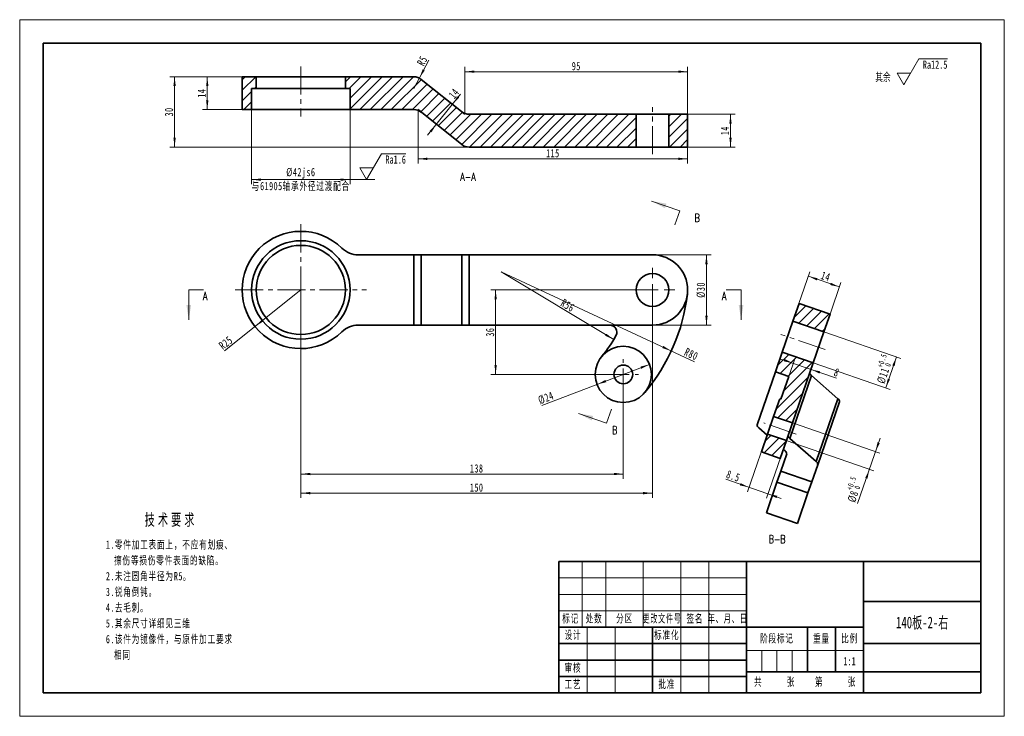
# Model space of a CAD drawing. Header units: millimetres. Extents: x -210 to 210, y -148 to 148.
import ezdxf
from ezdxf.enums import TextEntityAlignment as Align

# ---------------------------------------------------------------- set-up
doc = ezdxf.new("R2010")
doc.units = ezdxf.units.MM
doc.set_wipeout_variables(frame=1)
doc.linetypes.add('点画线', pattern=[18, 12, -2, 2, -2])
doc.layers.get('0').update_dxf_attribs({"lineweight": 35})
for name, color, linetype, lineweight in [('10', 7, 'Continuous', 18), ('中心线层', 1, '点画线', 18), ('剖面线层', 4, 'Continuous', 18), ('尺寸线层', 3, 'Continuous', 18), ('粗实线层', 7, 'Continuous', 35), ('细实线层', 7, 'Continuous', 18)]:
    doc.layers.add(name, color=color, linetype=linetype, lineweight=lineweight)
doc.styles.add('SLDTEXTSTYLE1', font='txt.shx', dxfattribs={"width": 0.7, "bigfont": 'gbcbig.shx'})
doc.styles.add('TitleStyle', font='txt', dxfattribs={"width": 0.667})
doc.styles.add('标准', font='txt', dxfattribs={"width": 0.667})
doc.dimstyles.new('GB_尺寸', dxfattribs={"dimtxt": 3.5, "dimasz": 4, "dimexe": 2, "dimexo": 0, "dimtad": 1, "dimdsep": 46, "dimtxsty": '标准', "dimblk": '_CAXARROW', "dimcen": 0, "dimdle": 6, "dimazin": 2, "dimtfac": 0.707107, "dimtdec": 3, "dimtmove": 2, "dimatfit": 3, "dimfxl": 0, "dimfrac": 2, "dimtolj": 1, "dimtzin": 0, "dimarcsym": 0})

# ---------------------------------------------------------------- blocks, each defined once
blk = doc.blocks.new('$CAXA_FRAME_13B17AC1$')
at = {"layer": '粗实线层'}
for p, q in [((-200, 138.5), (-200, -138.5)), ((200, 138.5), (-200, 138.5)), ((200, -138.5), (200, 138.5)), ((-200, -138.5), (200, -138.5))]:
    blk.add_line(p, q, dxfattribs=at)
at = {"layer": '细实线层'}
for p, q in [((210, 148.5), (-210, 148.5)), ((-210, 148.5), (-210, -148.5)), ((210, -148.5), (210, 148.5)), ((-210, -148.5), (210, -148.5))]:
    blk.add_line(p, q, dxfattribs=at)
blk = doc.blocks.new('$CAXA_TITLE_151E506F$')
at = {"layer": '粗实线层'}
for p, q in [((0, 56), (-180, 56)), ((-180, 56), (-180, 0)), ((-100, 56), (-100, 0)), ((-50, 56), (-50, 0)), ((0, 0), (0, 56)), ((0, 39), (-50, 39)), ((-50, 28), (-180, 28)), ((-140, 28), (-140, 0)), ((-74, 28), (-74, 9)), ((-62, 28), (-62, 9)), ((-100, 21), (-180, 21)), ((0, 21), (-50, 21)), ((-100, 14), (-180, 14)), ((0, 9), (-100, 9)), ((-100, 7), (-180, 7)), ((0, 0), (-180, 0))]:
    blk.add_line(p, q, dxfattribs=at)
at = {"layer": '细实线层'}
for p, q in [((-170, 56), (-170, 28)), ((-160, 56), (-160, 28)), ((-144, 56), (-144, 28)), ((-128, 56), (-128, 0)), ((-116, 56), (-116, 0)), ((-100, 49), (-180, 49)), ((-100, 42), (-180, 42)), ((-100, 35), (-180, 35)), ((-168, 28), (-168, 0)), ((-156, 28), (-156, 0)), ((-50, 18), (-100, 18)), ((-93.5, 18), (-93.5, 9)), ((-87, 18), (-87, 9)), ((-80.5, 18), (-80.5, 9))]:
    blk.add_line(p, q, dxfattribs=at)
at = {"layer": '尺寸线层', "char_height": 3.5, "attachment_point": 5, "line_spacing_factor": 1.369753, "style": '标准'}
for s, insert, width in [('\\T1.1;标记', (-175, 31.5), 18), ('\\T1.1;处数', (-165, 31.5), 18), ('\\T1.1;分区', (-152, 31.5), 30), ('\\T1.1;{\\W0.618357;更改文件号}', (-136, 31.5), 30), ('\\T1.1;签名', (-122, 31.5), 22), ('\\T1.1;{\\W0.634692;年、月、日}', (-108, 31.5), 30), ('\\T1.1;设计', (-174, 24.5), 22), ('\\T1.1;标准化', (-134, 24.5), 22), ('\\T1.1;阶段标记', (-87, 23), 50), ('\\T1.1;重量', (-68, 23), 22), ('\\T1.1;比例', (-56, 23), 22), ('\\T1.1;审核', (-174, 10.5), 22), ('\\T1.1;工艺', (-174, 3.5), 22), ('\\T1.1;批准', (-134, 3.5), 22), ('\\T1.1;共', (-95, 4.5), 8), ('\\T1.1;张', (-81, 4.5), 8), ('\\T1.1;第', (-69, 4.5), 8), ('\\T1.1;张', (-55, 4.5), 8)]:
    blk.add_mtext(s, dxfattribs=dict(at, insert=insert, width=width))
at = {"layer": '尺寸线层', "style": '标准'}
for tag, height, width, p in [('标记C', 3.54, 0.667, (-175, 52.5)), ('处数C', 3.54, 0.667, (-165, 52.5)), ('分区C', 3.54, 0.667, (-152, 52.5)), ('更改文件号C', 3.54, 0.512156, (-136, 52.5)), ('更改签名C', 3.54, 0.459969, (-122, 52.5)), ('更改日期C', 3.54, 0.62723, (-108, 52.5)), ('单位名称', 5.05, 0.667, (-25, 47.5)), ('标记B', 3.54, 0.667, (-175, 45.5)), ('处数B', 3.54, 0.667, (-165, 45.5)), ('分区B', 3.54, 0.667, (-152, 45.5)), ('更改文件号B', 3.54, 0.512156, (-136, 45.5)), ('更改签名B', 3.54, 0.459969, (-122, 45.5)), ('更改日期B', 3.54, 0.62723, (-108, 45.5)), ('材料名称', 5.05, 0.667, (-75, 42)), ('标记A', 3.54, 0.667, (-175, 38.5)), ('处数A', 3.54, 0.667, (-165, 38.5)), ('分区A', 3.54, 0.667, (-152, 38.5)), ('更改文件号A', 3.54, 0.512156, (-136, 38.5)), ('更改签名A', 3.54, 0.459969, (-122, 38.5)), ('更改日期A', 3.54, 0.62723, (-108, 38.5)), ('图纸名称', 5.05, 0.667, (-25, 30)), ('设计', 3.54, 0.667, (-162, 24.5)), ('设计日期', 3.54, 0.667, (-148, 24.5)), ('标准化', 3.54, 0.667, (-122, 24.5)), ('标准化日期', 3.54, 0.569556, (-108, 24.5)), ('图纸编号', 5.05, 0.667, (-25, 15)), ('审核', 3.54, 0.667, (-162, 10.5)), ('审核日期', 3.54, 0.667, (-148, 10.5)), ('阶段标记S', 3.54, 0.229984, (-96.75, 13.5)), ('阶段标记A', 3.54, 0.229984, (-90.25, 13.5)), ('阶段标记B', 3.54, 0.229984, (-83.75, 13.5)), ('阶段标记C', 3.54, 0.229984, (-77.25, 13.5)), ('重量', 3.54, 0.667, (-68, 13.5)), ('图纸比例', 3.54, 0.524733, (-56, 13.5)), ('工艺', 3.54, 0.667, (-162, 3.5)), ('工艺日期', 3.54, 0.667, (-148, 3.5)), ('批准', 3.54, 0.667, (-122, 3.5)), ('批准日期', 3.54, 0.667, (-108, 3.5)), ('页数', 3.54, 0.667, (-88, 4.5)), ('页码', 3.54, 0.667, (-62, 4.5)), ('投影符号', 3.54, 0.667, (-25, 4.5))]:
    blk.add_attdef(tag, text='', height=height, dxfattribs=dict(at, width=width)).set_placement(p, align=Align.MIDDLE_CENTER)
blk = doc.blocks.new('*X4')
at = {"layer": '尺寸线层', "color": 0, "linetype": 'ByBlock', "lineweight": -2, "line_spacing_factor": 1.15057}
for s, insert, char_height, width, attachment_point, style in [('\\T1.3;技术要求', (27.83, 0), 5, 114.1797, 2, 'TitleStyle'), ('\\T1.1;\\pxi-1,l1;1.零件加工表面上，不应有划痕、擦伤等损伤零件表面的缺陷。\\P2.未注圆角半径为R5。\\P3.锐角倒钝。\\P4.去毛刺。\\P5.其余尺寸详细见三维\\P6.该件为镜像件，与原件加工要求相同\\P', (0, -11.39), 3.5, 57.0899, 1, '标准')]:
    blk.add_mtext(s, dxfattribs=dict(at, insert=insert, char_height=char_height, width=width, attachment_point=attachment_point, style=style))
blk = doc.blocks.new('SW_CENTERMARKSYMBOL_0_10')
at = {"layer": '10', "color": 0}
for p, q in [((0, 5), (0, 9.5)), ((-5, 0), (-9.5, 0)), ((0, 0), (-2.5, 0)), ((0, 0), (0, 2.5)), ((0, 0), (0, -2.5)), ((0, 0), (2.5, 0)), ((5, 0), (9.5, 0)), ((0, -5), (0, -9.5))]:
    blk.add_line(p, q, dxfattribs=at)
blk = doc.blocks.new('SW_CENTERMARKSYMBOL_3')
at = {"layer": '10', "color": 0}
for p, q in [((0, 5), (0, 6.5)), ((-5, 0), (-6.5, 0)), ((0, 0), (-2.5, 0)), ((0, 0), (0, 2.5)), ((0, 0), (0, -2.5)), ((0, 0), (2.5, 0)), ((5, 0), (6.5, 0)), ((0, -5), (0, -6.5))]:
    blk.add_line(p, q, dxfattribs=at)
blk = doc.blocks.new('*X7')
at = {"layer": '尺寸线层', "linetype": 'Continuous'}
for points in [[(93.21, 108.17), (93.71, 104.17), (92.71, 104.17)], [(93.21, 94.17), (93.71, 98.17), (92.71, 98.17)]]:
    blk.add_hatch(color=0, dxfattribs=at).paths.add_polyline_path(points, flags=0)
at = {"layer": '尺寸线层', "color": 0, "linetype": 'Continuous'}
for p, q in [((74.92, 108.17), (95.21, 108.17)), ((93.21, 108.17), (93.21, 94.17)), ((74.92, 94.17), (95.21, 94.17))]:
    blk.add_line(p, q, dxfattribs=at)
at = {"layer": '尺寸线层', "color": 0, "insert": (90.84, 101.17), "char_height": 3.5, "width": 7, "attachment_point": 5, "rotation": 90, "line_spacing_factor": 1.15057, "style": '标准'}
blk.add_mtext('\\T1.1;14', dxfattribs=at)
blk = doc.blocks.new('_CAXARROW')
blk.add_hatch(color=0).paths.add_polyline_path([(0, 0), (-1, 0.125), (-1, -0.125)], flags=0)
blk = doc.blocks.new('*X8')
at = {"layer": '尺寸线层', "linetype": 'Continuous'}
for points in [[(-25.41, 112.43), (-23.3, 115.87), (-22.52, 115.24)], [(-32.24, 103.9), (-35.13, 101.09), (-34.35, 100.46)]]:
    blk.add_hatch(color=0, dxfattribs=at).paths.add_polyline_path(points, flags=0)
at = {"layer": '尺寸线层', "color": 0, "linetype": 'Continuous'}
for p, q in [((-35.99, 99.21), (-21.98, 116.72)), ((-26.83, 113.57), (-23.85, 111.18)), ((-35.32, 106.36), (-30.68, 102.65))]:
    blk.add_line(p, q, dxfattribs=at)
at = {"layer": '尺寸线层', "color": 0, "insert": (-24.77, 117.03), "char_height": 3.5, "width": 7, "attachment_point": 5, "rotation": 51.3402, "line_spacing_factor": 1.15057, "style": '标准'}
blk.add_mtext('\\T1.1;14', dxfattribs=at)
blk = doc.blocks.new('*X9')
at = {"layer": '尺寸线层', "linetype": 'Continuous'}
for points in [[(-129.99, 124.17), (-129.49, 120.17), (-130.49, 120.17)], [(-129.99, 110.17), (-129.49, 114.17), (-130.49, 114.17)]]:
    blk.add_hatch(color=0, dxfattribs=at).paths.add_polyline_path(points, flags=0)
at = {"layer": '尺寸线层', "color": 0, "linetype": 'Continuous'}
for p, q in [((-115.08, 124.17), (-131.99, 124.17)), ((-129.99, 124.17), (-129.99, 110.17)), ((-115.08, 110.17), (-131.99, 110.17))]:
    blk.add_line(p, q, dxfattribs=at)
at = {"layer": '尺寸线层', "color": 0, "insert": (-132.35, 117.17), "char_height": 3.5, "width": 7, "attachment_point": 5, "rotation": 90, "line_spacing_factor": 1.15057, "style": '标准'}
blk.add_mtext('\\T1.1;14', dxfattribs=at)
blk = doc.blocks.new('*X10')
at = {"layer": '尺寸线层', "linetype": 'Continuous'}
blk.add_hatch(color=0, dxfattribs=at).paths.add_polyline_path([(-109.63, 17.68), (-106.81, 20.57), (-106.19, 19.78)], flags=0)
at = {"layer": '尺寸线层', "color": 0, "linetype": 'Continuous'}
blk.add_line((-122.58, 7.35), (-90.08, 33.27), dxfattribs=at)
at = {"layer": '尺寸线层', "color": 0, "linetype": 'Continuous', "insert": (-122.08, 10.76), "char_height": 3.5, "width": 9.4541, "attachment_point": 5, "rotation": 38.567, "line_spacing_factor": 1.15057, "style": '标准'}
blk.add_mtext('\\T1.1;R25', dxfattribs=at)
blk = doc.blocks.new('*X11')
at = {"layer": '尺寸线层', "linetype": 'Continuous'}
for points in [[(82.95, 48.27), (82.45, 44.27), (83.45, 44.27)], [(82.95, 18.27), (82.45, 22.27), (83.45, 22.27)]]:
    blk.add_hatch(color=0, dxfattribs=at).paths.add_polyline_path(points, flags=0)
at = {"layer": '尺寸线层', "color": 0, "linetype": 'Continuous'}
for p, q in [((59.92, 48.27), (84.95, 48.27)), ((82.95, 18.27), (82.95, 48.27)), ((59.92, 18.27), (84.95, 18.27))]:
    blk.add_line(p, q, dxfattribs=at)
at = {"layer": '尺寸线层', "color": 0, "insert": (80.59, 33.27), "char_height": 3.5, "width": 11.7255, "attachment_point": 5, "rotation": 90, "line_spacing_factor": 1.15057, "style": '标准'}
blk.add_mtext('\\T1.1;%%C30', dxfattribs=at)
blk = doc.blocks.new('*X12')
at = {"layer": '尺寸线层', "linetype": 'Continuous'}
for points in [[(-111.08, 80.32), (-107.08, 80.82), (-107.08, 79.82)], [(-69.08, 80.32), (-73.08, 80.82), (-73.08, 79.82)]]:
    blk.add_hatch(color=0, dxfattribs=at).paths.add_polyline_path(points, flags=0)
at = {"layer": '尺寸线层', "color": 0, "linetype": 'Continuous'}
for p, q in [((-111.08, 110.17), (-111.08, 78.32)), ((-69.08, 110.17), (-69.08, 78.32)), ((-111.08, 80.32), (-69.08, 80.32))]:
    blk.add_line(p, q, dxfattribs=at)
at = {"layer": '尺寸线层', "color": 0, "char_height": 3.5, "attachment_point": 5, "line_spacing_factor": 1.15057, "style": '标准'}
for s, insert, width in [('\\T1.1;%%C42js6', (-90.08, 83), 22.1841), ('\\T1.1;与61905轴承外径过渡配合', (-90.08, 77.38), 77.6417)]:
    blk.add_mtext(s, dxfattribs=dict(at, insert=insert, width=width))
blk = doc.blocks.new('*X13')
at = {"layer": '尺寸线层', "linetype": 'Continuous'}
for points in [[(-20.08, 126.34), (-16.08, 126.84), (-16.08, 125.84)], [(74.92, 126.34), (70.92, 126.84), (70.92, 125.84)]]:
    blk.add_hatch(color=0, dxfattribs=at).paths.add_polyline_path(points, flags=0)
at = {"layer": '尺寸线层', "color": 0, "linetype": 'Continuous'}
for p, q in [((-20.08, 108.17), (-20.08, 128.34)), ((-20.08, 126.34), (74.92, 126.34)), ((74.92, 108.17), (74.92, 128.34))]:
    blk.add_line(p, q, dxfattribs=at)
at = {"layer": '尺寸线层', "color": 0, "insert": (27.42, 128.7), "char_height": 3.5, "width": 7, "attachment_point": 5, "rotation": 360, "line_spacing_factor": 1.15057, "style": '标准'}
blk.add_mtext('\\T1.1;95', dxfattribs=at)
blk = doc.blocks.new('*X14')
at = {"layer": '尺寸线层', "linetype": 'Continuous'}
for points in [[(-40.08, 89.18), (-36.08, 88.68), (-36.08, 89.68)], [(74.92, 89.18), (70.92, 88.68), (70.92, 89.68)]]:
    blk.add_hatch(color=0, dxfattribs=at).paths.add_polyline_path(points, flags=0)
at = {"layer": '尺寸线层', "color": 0, "linetype": 'Continuous'}
for p, q in [((-40.08, 110.17), (-40.08, 87.18)), ((74.92, 94.17), (74.92, 87.18)), ((74.92, 89.18), (-40.08, 89.18))]:
    blk.add_line(p, q, dxfattribs=at)
at = {"layer": '尺寸线层', "color": 0, "insert": (17.42, 91.54), "char_height": 3.5, "width": 9.0755, "attachment_point": 5, "line_spacing_factor": 1.15057, "style": '标准'}
blk.add_mtext('\\T1.1;115', dxfattribs=at)
blk = doc.blocks.new('*X15')
at = {"layer": '尺寸线层', "linetype": 'Continuous'}
blk.add_hatch(color=0, dxfattribs=at).paths.add_polyline_path([(-39.51, 123.59), (-37.21, 126.9), (-38.09, 127.37)], flags=0)
at = {"layer": '尺寸线层', "color": 0, "linetype": 'Continuous'}
blk.add_line((-35.47, 131.29), (-41.83, 119.17), dxfattribs=at)
at = {"layer": '尺寸线层', "color": 0, "linetype": 'Continuous', "insert": (-38.28, 130.96), "char_height": 3.5, "width": 7, "attachment_point": 5, "rotation": 62.2921, "line_spacing_factor": 1.15057, "style": '标准'}
blk.add_mtext('\\T1.1;R5', dxfattribs=at)
blk = doc.blocks.new('*X16')
at = {"layer": '尺寸线层', "linetype": 'Continuous'}
for points in [[(-143.93, 124.17), (-143.43, 120.17), (-144.43, 120.17)], [(-143.93, 94.17), (-143.43, 98.17), (-144.43, 98.17)]]:
    blk.add_hatch(color=0, dxfattribs=at).paths.add_polyline_path(points, flags=0)
at = {"layer": '尺寸线层', "color": 0, "linetype": 'Continuous'}
for p, q in [((-41.83, 124.17), (-145.93, 124.17)), ((-143.93, 124.17), (-143.93, 94.17)), ((74.92, 94.17), (-145.93, 94.17))]:
    blk.add_line(p, q, dxfattribs=at)
at = {"layer": '尺寸线层', "color": 0, "insert": (-146.29, 109.17), "char_height": 3.5, "width": 7, "attachment_point": 5, "rotation": 90, "line_spacing_factor": 1.15057, "style": '标准'}
blk.add_mtext('\\T1.1;30', dxfattribs=at)
blk = doc.blocks.new('*X17')
at = {"layer": '尺寸线层', "linetype": 'Continuous'}
blk.add_hatch(color=0, dxfattribs=at).paths.add_polyline_path([(67.94, 7.27), (64.1, 8.5), (64.52, 9.41)], flags=0)
at = {"layer": '尺寸线层', "color": 0, "linetype": 'Continuous'}
blk.add_line((77.79, 2.7), (-4.62, 40.95), dxfattribs=at)
at = {"layer": '尺寸线层', "color": 0, "linetype": 'Continuous', "insert": (76.48, 5.91), "char_height": 3.5, "width": 9.6812, "attachment_point": 5, "rotation": 335.1026, "line_spacing_factor": 1.15057, "style": '标准'}
blk.add_mtext('\\T1.1;R80', dxfattribs=at)
blk = doc.blocks.new('*X18')
at = {"layer": '尺寸线层', "linetype": 'Continuous'}
blk.add_hatch(color=0, dxfattribs=at).paths.add_polyline_path([(43.4, 12.14), (39.71, 13.77), (40.22, 14.63)], flags=0)
at = {"layer": '尺寸线层', "color": 0, "linetype": 'Continuous'}
blk.add_line((43.4, 12.14), (-4.62, 40.95), dxfattribs=at)
at = {"layer": '尺寸线层', "color": 0, "linetype": 'Continuous', "insert": (23.77, 26.66), "char_height": 3.5, "width": 9.4793, "attachment_point": 5, "rotation": 329.0361, "line_spacing_factor": 1.15057, "style": '标准'}
blk.add_mtext('\\T1.1;R56', dxfattribs=at)
blk = doc.blocks.new('*X19')
at = {"layer": '尺寸线层', "linetype": 'Continuous'}
for points in [[(58.7, 1.54), (54.79, 0.58), (55.14, -0.35)], [(36.27, -7), (39.83, -5.11), (40.19, -6.05)]]:
    blk.add_hatch(color=0, dxfattribs=at).paths.add_polyline_path(points, flags=0)
at = {"layer": '尺寸线层', "color": 0, "linetype": 'Continuous'}
blk.add_line((12.7, -15.98), (58.7, 1.54), dxfattribs=at)
at = {"layer": '尺寸线层', "color": 0, "insert": (14.48, -12.78), "char_height": 3.5, "width": 11.5236, "attachment_point": 5, "rotation": 20.8457, "line_spacing_factor": 1.15057, "style": '标准'}
blk.add_mtext('\\T1.1;%%C24', dxfattribs=at)
blk = doc.blocks.new('*X20')
at = {"layer": '尺寸线层', "linetype": 'Continuous'}
for points in [[(-6.98, 33.27), (-7.48, 29.27), (-6.48, 29.27)], [(-6.98, -2.73), (-7.48, 1.27), (-6.48, 1.27)]]:
    blk.add_hatch(color=0, dxfattribs=at).paths.add_polyline_path(points, flags=0)
at = {"layer": '尺寸线层', "color": 0, "linetype": 'Continuous'}
for p, q in [((59.92, 33.27), (-8.98, 33.27)), ((-6.98, -2.73), (-6.98, 33.27)), ((47.49, -2.73), (-8.98, -2.73))]:
    blk.add_line(p, q, dxfattribs=at)
at = {"layer": '尺寸线层', "color": 0, "insert": (-9.34, 15.27), "char_height": 3.5, "width": 7, "attachment_point": 5, "rotation": 90, "line_spacing_factor": 1.15057, "style": '标准'}
blk.add_mtext('\\T1.1;36', dxfattribs=at)
blk = doc.blocks.new('*X22')
at = {"layer": '尺寸线层', "color": 0, "char_height": 3.5, "attachment_point": 1, "rotation": 70.9485, "line_spacing_factor": 1.15057, "style": '标准'}
for s, insert, width in [('\\T1.1;{\\H0.707107x;+0.5}', (142.65, -51.54), 19.6447), ('\\T1.1;{\\H0.707107x;0}', (145.91, -51.15), 19.6447), ('\\T1.1;%%C8', (143, -56.43), 38.792)]:
    blk.add_mtext(s, dxfattribs=dict(at, insert=insert, width=width))
blk = doc.blocks.new('*X21')
at = {"layer": '尺寸线层', "linetype": 'Continuous'}
for points in [[(155.07, -35.65), (156.85, -32.04), (155.9, -31.71)], [(152.46, -43.21), (151.63, -47.16), (150.68, -46.83)]]:
    blk.add_hatch(color=0, dxfattribs=at).paths.add_polyline_path(points, flags=0)
at = {"layer": '尺寸线层', "color": 0, "linetype": 'Continuous'}
for p, q in [((119.64, -23.42), (156.96, -36.31)), ((117.02, -30.98), (154.35, -43.87)), ((157.03, -29.98), (147.41, -57.84))]:
    blk.add_line(p, q, dxfattribs=at)
at = {"layer": '尺寸线层', "color": 0}
blk.add_blockref('*X22', (0, 0), dxfattribs=at)
blk = doc.blocks.new('*X24')
at = {"layer": '尺寸线层', "color": 0, "char_height": 3.5, "attachment_point": 1, "rotation": 70.9485, "line_spacing_factor": 1.15057, "style": '标准'}
for s, insert, width in [('\\T1.1;{\\H0.707107x;+0.5}', (155.72, 0.77), 19.6447), ('\\T1.1;%%C11', (155.49, -5.81), 45.8989), ('\\T1.1;{\\H0.707107x;0}', (158.98, 1.16), 19.6447)]:
    blk.add_mtext(s, dxfattribs=dict(at, insert=insert, width=width))
blk = doc.blocks.new('*X23')
at = {"layer": '尺寸线层', "linetype": 'Continuous'}
for points in [[(164.02, 4.72), (162.24, 1.11), (163.19, 0.78)], [(159.45, -8.51), (160.28, -4.57), (161.23, -4.89)]]:
    blk.add_hatch(color=0, dxfattribs=at).paths.add_polyline_path(points, flags=0)
at = {"layer": '尺寸线层', "color": 0, "linetype": 'Continuous'}
for p, q in [((133.05, 15.42), (165.91, 4.07)), ((159.45, -8.51), (164.02, 4.72)), ((128.48, 2.19), (161.34, -9.16))]:
    blk.add_line(p, q, dxfattribs=at)
at = {"layer": '尺寸线层', "color": 0}
blk.add_blockref('*X24', (0, 0), dxfattribs=at)
blk = doc.blocks.new('*X25')
at = {"layer": '尺寸线层', "linetype": 'Continuous'}
for points in [[(101.16, -50.89), (97.54, -49.11), (97.21, -50.05)], [(109.19, -53.66), (113.13, -54.49), (112.81, -55.44)]]:
    blk.add_hatch(color=0, dxfattribs=at).paths.add_polyline_path(points, flags=0)
at = {"layer": '尺寸线层', "color": 0, "linetype": 'Continuous'}
for p, q in [((110.3, -24.42), (100.5, -52.78)), ((118.33, -27.2), (108.54, -55.55)), ((91.24, -47.46), (114.86, -55.62))]:
    blk.add_line(p, q, dxfattribs=at)
at = {"layer": '尺寸线层', "color": 0, "insert": (94.37, -46.05), "char_height": 3.5, "width": 9.1765, "attachment_point": 5, "rotation": 340.9485, "line_spacing_factor": 1.15057, "style": '标准'}
blk.add_mtext('\\T1.1;8.5', dxfattribs=at)
blk = doc.blocks.new('*X26')
at = {"layer": '尺寸线层', "linetype": 'Continuous'}
for points in [[(126.42, 39.12), (130.36, 38.28), (130.04, 37.34)], [(139.65, 34.55), (136.03, 36.33), (135.71, 35.38)]]:
    blk.add_hatch(color=0, dxfattribs=at).paths.add_polyline_path(points, flags=0)
at = {"layer": '尺寸线层', "color": 0, "linetype": 'Continuous'}
for p, q in [((122.42, 27.55), (127.07, 41.01)), ((126.42, 39.12), (139.65, 34.55)), ((135.66, 22.98), (140.3, 36.44))]:
    blk.add_line(p, q, dxfattribs=at)
at = {"layer": '尺寸线层', "color": 0, "insert": (133.81, 39.07), "char_height": 3.5, "width": 7, "attachment_point": 5, "rotation": 340.9485, "line_spacing_factor": 1.15057, "style": '标准'}
blk.add_mtext('\\T1.1;14', dxfattribs=at)
blk = doc.blocks.new('*X27')
at = {"layer": '尺寸线层', "linetype": 'Continuous'}
for points in [[(119.95, 2.01), (116.01, 2.84), (116.33, 3.79)], [(127.51, -0.6), (131.13, -2.38), (131.46, -1.44)]]:
    blk.add_hatch(color=0, dxfattribs=at).paths.add_polyline_path(points, flags=0)
at = {"layer": '尺寸线层', "color": 0, "linetype": 'Continuous'}
for p, q in [((138.35, -4.35), (114.28, 3.97)), ((118.02, -3.59), (120.6, 3.9)), ((125.59, -6.18), (128.17, 1.29))]:
    blk.add_line(p, q, dxfattribs=at)
at = {"layer": '尺寸线层', "color": 0, "insert": (138.49, -1.9), "char_height": 3.5, "width": 7, "attachment_point": 5, "rotation": 340.9485, "line_spacing_factor": 1.15057, "style": '标准'}
blk.add_mtext('\\T1.1;8', dxfattribs=at)
blk = doc.blocks.new('*X28')
at = {"layer": '尺寸线层', "linetype": 'Continuous'}
for points in [[(-90.08, -53.36), (-86.08, -52.86), (-86.08, -53.86)], [(59.92, -53.36), (55.92, -52.86), (55.92, -53.86)]]:
    blk.add_hatch(color=0, dxfattribs=at).paths.add_polyline_path(points, flags=0)
at = {"layer": '尺寸线层', "color": 0, "linetype": 'Continuous'}
for p, q in [((-90.08, 33.27), (-90.08, -55.36)), ((59.92, 33.27), (59.92, -55.36)), ((-90.08, -53.36), (59.92, -53.36))]:
    blk.add_line(p, q, dxfattribs=at)
at = {"layer": '尺寸线层', "color": 0, "insert": (-15.08, -50.99), "char_height": 3.5, "width": 9.3027, "attachment_point": 5, "line_spacing_factor": 1.15057, "style": '标准'}
blk.add_mtext('\\T1.1;150', dxfattribs=at)
blk = doc.blocks.new('*X29')
at = {"layer": '尺寸线层', "linetype": 'Continuous'}
for points in [[(-90.08, -45.2), (-86.08, -45.7), (-86.08, -44.7)], [(47.49, -45.2), (43.49, -45.7), (43.49, -44.7)]]:
    blk.add_hatch(color=0, dxfattribs=at).paths.add_polyline_path(points, flags=0)
at = {"layer": '尺寸线层', "color": 0, "linetype": 'Continuous'}
for p, q in [((-90.08, 33.27), (-90.08, -47.2)), ((47.49, -2.73), (47.49, -47.2)), ((47.49, -45.2), (-90.08, -45.2))]:
    blk.add_line(p, q, dxfattribs=at)
at = {"layer": '尺寸线层', "color": 0, "insert": (-15.08, -42.84), "char_height": 3.5, "width": 9.0755, "attachment_point": 5, "line_spacing_factor": 1.15057, "style": '标准'}
blk.add_mtext('\\T1.1;138', dxfattribs=at)
blk = doc.blocks.new('*X30')
at = {"layer": '尺寸线层', "color": 0, "linetype": 'Continuous'}
for p, q in [((0, 0), (6.35, 11)), ((6.35, 11), (18.57, 11)), ((0, 0), (-2.89, 5)), ((-2.89, 5), (2.89, 5))]:
    blk.add_line(p, q, dxfattribs=at)
at = {"layer": '尺寸线层', "color": 0, "style": '标准', "width": 0.667}
blk.add_text('Ra12.5', height=3.5, dxfattribs=at).set_placement((13.3, 8.56), align=Align.MIDDLE_CENTER)
blk.add_text('其余', height=3.5, dxfattribs=at).set_placement((-5.69, 3.25), align=Align.MIDDLE_RIGHT)
blk = doc.blocks.new('*X31')
at = {"layer": '尺寸线层', "color": 0, "linetype": 'Continuous'}
for p, q in [((0, 0), (6.35, 11)), ((6.35, 11), (16.77, 11)), ((0, 0), (-2.89, 5)), ((-2.89, 5), (2.89, 5))]:
    blk.add_line(p, q, dxfattribs=at)
at = {"layer": '尺寸线层', "color": 0, "linetype": 'Continuous', "lineweight": -2}
blk.add_line((-7.06, 0), (3.5, 0), dxfattribs=at)
at = {"layer": '尺寸线层', "color": 0, "style": '标准', "width": 0.667}
blk.add_text('Ra1.6', height=3.5, dxfattribs=at).set_placement((12.4, 8.56), align=Align.MIDDLE_CENTER)

msp = doc.modelspace()

# ---------------------------------------------------------------- hatches: boundary and pattern name
at = {"layer": '剖面线层'}
h = msp.add_hatch(dxfattribs=at)
h.set_pattern_fill('ANSI31', color=256, style=0, pattern_type=0)
h.paths.add_polyline_path([(-115.08, 110.168), (-115.08, 124.168), (-109.08, 124.168), (-109.08, 119.168), (-111.08, 119.168), (-111.08, 110.168)], flags=0)
h = msp.add_hatch(dxfattribs=at)
h.set_pattern_fill('ANSI31', color=256, style=0, pattern_type=0)
edge = h.paths.add_edge_path(flags=0)
edge.add_line((-69.08, 119.168), (-71.08, 119.168))
edge.add_line((-71.08, 119.168), (-71.08, 124.168))
edge.add_line((-71.08, 124.168), (-41.834, 124.168))
edge.add_arc((-41.834, 119.168), 5, 51.34019, 90)
edge.add_line((-38.71, 123.072), (-21.45, 109.264))
edge.add_arc((-18.326, 113.168), 5, 231.34019, 270, ccw=False)
edge.add_line((-18.326, 108.168), (52.92, 108.168))
edge.add_line((52.92, 108.168), (52.92, 94.168))
edge.add_line((52.92, 94.168), (-18.326, 94.168))
edge.add_arc((-18.326, 99.168), 5, 231.34019, 270)
edge.add_line((-21.45, 95.264), (-38.71, 109.072))
edge.add_arc((-41.834, 105.168), 5, 51.34019, 90, ccw=False)
edge.add_line((-41.834, 110.168), (-69.08, 110.168))
edge.add_line((-69.08, 110.168), (-69.08, 119.168))
h = msp.add_hatch(dxfattribs=at)
h.set_pattern_fill('ANSI31', color=256, style=0, pattern_type=0)
h.paths.add_polyline_path([(74.92, 94.168), (66.92, 94.168), (66.92, 108.168), (74.92, 108.168)], flags=0)
h = msp.add_hatch(dxfattribs=at)
h.set_pattern_fill('ANSI31', color=256, style=0, pattern_type=0)
h.paths.add_polyline_path([(119.813, 19.99), (122.425, 27.552), (135.658, 22.982), (133.047, 15.42)], flags=0)
h = msp.add_hatch(dxfattribs=at)
h.set_pattern_fill('ANSI31', color=256, style=0, pattern_type=0)
h.paths.add_polyline_path([(114.685, -13.242), (118.02, -3.585), (112.348, -1.627), (115.244, 6.757), (128.477, 2.187), (119.635, -23.416), (111.601, -20.641), (114.212, -13.079)], flags=0)
h = msp.add_hatch(dxfattribs=at)
h.set_pattern_fill('ANSI31', color=256, style=0, pattern_type=0)
h.paths.add_polyline_path([(108.99, -28.203), (117.024, -30.977), (114.413, -38.539), (106.378, -35.765)], flags=0)
at = {"layer": '尺寸线层'}
for points in [[(59.574, 71.173), (65.908, 70.061), (65.245, 68.14)], [(-137.88, 20.568), (-138.896, 26.918), (-136.864, 26.918)], [(97.72, 20.568), (96.704, 26.918), (98.736, 26.918)], [(28.315, -19.347), (34.648, -20.459), (33.985, -22.38)]]:
    msp.add_hatch(color=256, dxfattribs=at).paths.add_polyline_path(points, flags=0)

# ---------------------------------------------------------------- linework, layer by layer
at = {"layer": '中心线层'}
for p, q in [((-90.08, 128.583), (-90.08, 107.168)), ((59.92, 91.168), (59.92, 111.168)), ((-90.08, 61.268), (-90.08, 5.268)), ((-118.08, 33.268), (-62.08, 33.268)), ((133.597, 7.824), (114.693, 14.353)), ((121.165, -28.176), (107.46, -23.443))]:
    msp.add_line(p, q, dxfattribs=at)
at = {"layer": '尺寸线层'}
for p, q in [((71.579, 67.028), (59.574, 71.173)), ((71.579, 67.028), (69.506, 61.025)), ((-137.88, 33.268), (-131.53, 33.268)), ((-137.88, 33.268), (-137.88, 20.568)), ((97.72, 33.268), (91.37, 33.268)), ((97.72, 33.268), (97.72, 20.568)), ((40.319, -23.492), (28.315, -19.347)), ((40.319, -23.492), (42.392, -17.49))]:
    msp.add_line(p, q, dxfattribs=at)
at = {"layer": '粗实线层'}
for p, q in [((-115.08, 124.168), (-115.08, 110.168)), ((-109.08, 124.168), (-115.08, 124.168)), ((-109.08, 124.168), (-109.08, 119.168)), ((-109.08, 124.168), (-71.08, 124.168)), ((-71.08, 119.168), (-71.08, 124.168)), ((-41.834, 124.168), (-71.08, 124.168)), ((-20.08, 108.168), (-38.71, 123.072)), ((-111.08, 119.168), (-111.08, 110.168)), ((-109.08, 119.168), (-111.08, 119.168)), ((-109.08, 119.168), (-71.08, 119.168)), ((-69.08, 119.168), (-71.08, 119.168)), ((-69.08, 110.168), (-69.08, 119.168)), ((-111.08, 110.168), (-115.08, 110.168)), ((-69.08, 110.168), (-111.08, 110.168)), ((-41.834, 110.168), (-69.08, 110.168)), ((-40.08, 110.168), (-21.45, 95.264)), ((-18.326, 108.168), (52.92, 108.168)), ((52.92, 94.168), (52.92, 108.168)), ((66.92, 108.168), (52.92, 108.168)), ((66.92, 108.168), (66.92, 94.168)), ((66.92, 108.168), (74.92, 108.168)), ((74.92, 108.168), (74.92, 94.168)), ((-18.326, 94.168), (52.92, 94.168)), ((66.92, 94.168), (52.92, 94.168)), ((66.92, 94.168), (74.92, 94.168)), ((-41.834, 48.268), (-65.585, 48.268)), ((-41.834, 48.268), (-41.834, 18.268)), ((-38.71, 48.268), (-41.834, 48.268)), ((-38.71, 18.268), (-38.71, 48.268)), ((-21.45, 48.268), (-38.71, 48.268)), ((-18.326, 48.268), (-21.45, 48.268)), ((-21.45, 48.268), (-21.45, 18.268)), ((-18.326, 48.268), (59.92, 48.268)), ((-18.326, 18.268), (-18.326, 48.268)), ((122.425, 27.552), (119.813, 19.99)), ((122.425, 27.552), (135.658, 22.982)), ((135.658, 22.982), (133.047, 15.42)), ((-65.585, 18.268), (-41.834, 18.268)), ((-41.834, 18.268), (-38.71, 18.268)), ((-38.71, 18.268), (-21.45, 18.268)), ((-21.45, 18.268), (-18.326, 18.268)), ((59.92, 18.268), (-18.326, 18.268)), ((115.244, 6.757), (119.813, 19.99)), ((119.813, 19.99), (133.047, 15.42)), ((128.477, 2.187), (133.047, 15.42)), ((115.244, 6.757), (112.348, -1.627)), ((128.477, 2.187), (115.244, 6.757)), ((128.477, 2.187), (119.635, -23.416)), ((112.348, -1.627), (104.563, -24.17)), ((118.02, -3.585), (112.348, -1.627)), ((114.685, -13.242), (118.02, -3.585)), ((118.499, -30.061), (127.756, -3.258)), ((138.969, -13.091), (127.756, -3.258)), ((114.212, -13.079), (111.601, -20.641)), ((114.685, -13.242), (114.212, -13.079)), ((138.969, -13.091), (129.713, -39.895)), ((130.415, -41.216), (139.672, -14.412)), ((108.99, -28.203), (111.601, -20.641)), ((119.635, -23.416), (111.601, -20.641)), ((119.635, -23.416), (117.024, -30.977)), ((108.843, -28.628), (105.266, -25.492)), ((108.99, -28.203), (106.378, -35.765)), ((108.99, -28.203), (117.024, -30.977)), ((117.024, -30.977), (114.413, -38.539)), ((118.499, -30.061), (129.713, -39.895)), ((106.378, -35.765), (114.413, -38.539)), ((114.652, -43.974), (117.182, -36.646)), ((116.479, -35.325), (115.745, -34.681)), ((127.885, -48.544), (130.415, -41.216)), ((114.652, -43.974), (113.024, -48.686)), ((127.885, -48.544), (114.652, -43.974)), ((113.024, -48.686), (108.509, -61.761)), ((113.024, -48.686), (126.258, -53.256)), ((126.258, -53.256), (127.885, -48.544)), ((126.258, -53.256), (121.743, -66.331)), ((121.743, -66.331), (108.509, -61.761))]:
    msp.add_line(p, q, dxfattribs=at)
for centre, radius in [((-90.08, 33.268), 21), ((-90.08, 33.268), 19), ((59.92, 33.268), 7), ((47.488, -2.732), 12), ((47.488, -2.732), 4)]:
    msp.add_circle(centre, radius, dxfattribs=at)
for centre, radius, start, end in [((-41.834, 119.168), 5, 51.34019, 90), ((-41.834, 105.168), 5, 51.34019, 90), ((-18.326, 113.168), 5, 231.34019, 270), ((-18.326, 99.168), 5, 231.34019, 270), ((-90.08, 33.268), 25, 45.58469, 314.41531), ((-65.585, 58.268), 10, 225.58469, 270), ((59.92, 33.268), 15, 270, 90), ((-4.624, 40.952), 80, 320.02774, 353.21059), ((-65.585, 8.268), 10, 90, 134.41531), ((41.737, 15.268), 3, 331.01307, 90), ((-4.624, 40.952), 56, 320.02774, 331.01307), ((128.484, -2.023), 1.434, 176.54304, 239.47478), ((138.241, -14.326), 1.434, 356.54304, 59.47478), ((105.994, -24.257), 1.434, 176.54304, 239.47478), ((119.228, -28.827), 1.434, 176.54304, 239.47478), ((115.751, -36.56), 1.434, 356.54304, 59.47478), ((128.984, -41.129), 1.434, 356.54304, 59.47478)]:
    msp.add_arc(centre, radius, start, end, dxfattribs=at)

# ---------------------------------------------------------------- block references
at = {"layer": '中心线层', "xscale": -1, "rotation": 180}
for name, p in [('SW_CENTERMARKSYMBOL_0_10', (59.92, 33.268)), ('SW_CENTERMARKSYMBOL_3', (47.488, -2.732))]:
    msp.add_blockref(name, p, dxfattribs=at)
at = {"layer": '尺寸线层'}
msp.add_blockref('*X4', (-173.257, -62.175), dxfattribs=at)
at = {"layer": '粗实线层'}
msp.add_blockref('$CAXA_FRAME_13B17AC1$', (0, 0), dxfattribs=at)
ref = msp.add_blockref('$CAXA_TITLE_151E506F$', (200, -138.5), dxfattribs=at)
ref.add_attrib('图纸名称', '140板-2-右', dxfattribs={"layer": '尺寸线层', "height": 5, "style": '标准', "width": 0.667}).set_placement((175, -108.5), align=Align.MIDDLE_CENTER)
ref.add_attrib('图纸比例', '1:1', dxfattribs={"layer": '尺寸线层', "height": 3.5, "style": '标准', "width": 0.667}).set_placement((144, -125), align=Align.MIDDLE_CENTER)

# ---------------------------------------------------------------- texts
at = {"layer": '尺寸线层', "char_height": 3.5, "attachment_point": 8, "style": 'SLDTEXTSTYLE1'}
for s, insert, width in [('A-A', (-18.753, 79.781), 9.8), ('B', (78.985, 62.254), 2.45), ('A', (-130.83, 28.94), 2.8), ('A', (90.542, 28.94), 2.8), ('B', (43.803, -28.266), 18.14173), ('B-B', (113.093, -74.731), 9.1)]:
    msp.add_mtext(s, dxfattribs=dict(at, insert=insert, width=width))

# ---------------------------------------------------------------- dimensions: what is measured, and where the dimension line sits
at = {"layer": '尺寸线层'}
for center, mpoint, picture, middle in [((-41.834, 119.168), (-39.509, 123.595), '*X15', (-36.21, 129.877)), ((-4.624, 40.952), (67.941, 7.272), '*X17', (75.489, 3.769)), ((-90.08, 33.268), (-109.627, 17.682), '*X10', (-120.616, 8.92))]:
    dim = msp.add_radius_dim(center=center, mpoint=mpoint, dimstyle='GB_尺寸', override={"dimscale": 1, "dimpost": 'R<>', "dimsah": 1, "dimtfill": 1, "dimtzin": 0}, dxfattribs=at)
    dim.commit()
    dim.dimension.update_dxf_attribs({"geometry": picture, "text_midpoint": middle})
for base, p1, p2, angle, override, picture, middle in [((74.92, 126.34), (-20.08, 108.168), (74.92, 108.168), 360, {"dimscale": 1, "dimsah": 1, "dimtfill": 1, "dimtzin": 0}, '*X13', (27.42, 128.696)), ((-143.932, 94.168), (-41.834, 124.168), (74.92, 94.168), 270, {"dimscale": 1, "dimsah": 1, "dimtfill": 1, "dimtzin": 0}, '*X16', (-146.287, 109.168)), ((-129.987, 110.168), (-115.08, 124.168), (-115.08, 110.168), 270, {"dimscale": 1, "dimsah": 1, "dimtfill": 1, "dimtzin": 0}, '*X9', (-132.352, 117.168)), ((93.206, 94.168), (74.92, 108.168), (74.92, 94.168), 270, {"dimscale": 1, "dimsah": 1, "dimtfill": 1, "dimtzin": 0}, '*X7', (90.841, 101.168)), ((82.947, 48.268), (59.92, 18.268), (59.92, 48.268), 90, {"dimscale": 1, "dimpost": '%%C<>', "dimsah": 1, "dimtfac": 1, "dimtfill": 1, "dimtzin": 0}, '*X11', (80.591, 33.268)), ((139.652, 34.548), (122.425, 27.552), (135.658, 22.982), 340.9485, {"dimscale": 1, "dimsah": 1, "dimtfill": 1, "dimtzin": 0}, '*X26', (133.807, 39.068)), ((-6.983, 33.268), (47.488, -2.732), (59.92, 33.268), 90, {"dimscale": 1, "dimsah": 1, "dimtfill": 1, "dimtzin": 0}, '*X20', (-9.339, 15.268))]:
    dim = msp.add_linear_dim(base=base, p1=p1, p2=p2, angle=angle, dimstyle='GB_尺寸', override=override, dxfattribs=at)
    dim.commit()
    dim.dimension.update_dxf_attribs({"geometry": picture, "text_midpoint": middle})
dim = msp.add_linear_dim(base=(-25.411, 112.433), p1=(-35.323, 106.362), p2=(-26.83, 113.568), angle=51.34019, text='14', dimstyle='GB_尺寸', override={"dimscale": 1, "dimsah": 1, "dimtfac": 1, "dimtfill": 1, "dimtzin": 0}, dxfattribs=at)
dim.commit()
dim.dimension.update_dxf_attribs({"geometry": '*X8', "text_midpoint": (-24.765, 117.027), "dimtype": 160})
dim = msp.add_linear_dim(base=(-69.08, 80.321), p1=(-111.08, 110.168), p2=(-69.08, 110.168), text='%%C42js6\\X与61905轴承外径过渡配合', dimstyle='GB_尺寸', override={"dimscale": 1, "dimpost": '%%C<>\\X与61905轴承外径过渡配合', "dimsah": 1, "dimtfac": 1, "dimtfill": 1, "dimtolj": 0, "dimtzin": 0}, dxfattribs=at)
dim.commit()
dim.dimension.update_dxf_attribs({"geometry": '*X12', "text_midpoint": (-90.08, 82.999)})
for base, p1, p2, picture, middle in [((-40.08, 89.178), (74.92, 94.168), (-40.08, 110.168), '*X14', (17.42, 91.543)), ((59.92, -53.36), (-90.08, 33.268), (59.92, 33.268), '*X28', (-15.08, -50.994))]:
    dim = msp.add_linear_dim(base=base, p1=p1, p2=p2, dimstyle='GB_尺寸', override={"dimscale": 1, "dimsah": 1, "dimtfill": 1, "dimtzin": 0}, dxfattribs=at)
    dim.commit()
    dim.dimension.update_dxf_attribs({"geometry": picture, "text_midpoint": middle})
dim = msp.add_radius_dim(center=(-4.624, 40.952), mpoint=(43.395, 12.14), dimstyle='GB_尺寸', override={"dimscale": 1, "dimpost": 'R<>', "dimsah": 1, "dimtfill": 1, "dimtzin": 0}, dxfattribs=at)
dim.commit()
dim.dimension.update_dxf_attribs({"geometry": '*X18', "text_midpoint": (22.555, 24.644), "dimtype": 164})
dim = msp.add_linear_dim(base=(164.02, 4.724), p1=(128.477, 2.187), p2=(133.047, 15.42), angle=70.9485, text='\\A1;%%C11{\\H0.707107x;\\S+0.5^  0;}', dimstyle='GB_尺寸', override={"dimscale": 1, "dimsah": 1, "dimtfill": 1, "dimtzin": 0}, dxfattribs=at)
dim.commit()
dim.dimension.update_dxf_attribs({"geometry": '*X23', "text_midpoint": (158.146, -0.653)})
dim = msp.add_linear_dim(base=(-90.08, -45.202), p1=(47.488, -2.732), p2=(-90.08, 33.268), text='138', dimstyle='GB_尺寸', override={"dimscale": 1, "dimsah": 1, "dimtfac": 1, "dimtfill": 1, "dimtzin": 0}, dxfattribs=at)
dim.commit()
dim.dimension.update_dxf_attribs({"geometry": '*X29', "text_midpoint": (-15.08, -42.837), "dimtype": 160})
dim = msp.add_diameter_dim_2p(p1=(58.703, 1.538), p2=(36.274, -7.003), dimstyle='GB_尺寸', override={"dimscale": 1, "dimpost": '%%C<>', "dimsah": 1, "dimtfill": 1, "dimtzin": 0}, dxfattribs=at)
dim.commit()
dim.dimension.update_dxf_attribs({"geometry": '*X19', "text_midpoint": (15.314, -14.983), "dimtype": 163})
for base, p1, p2, angle, override, picture, middle in [((119.951, 2.007), (125.587, -6.18), (118.02, -3.585), 160.9485, {"dimscale": 1, "dimsah": 1, "dimtfill": 1, "dimtzin": 0}, '*X27', (138.491, -1.903)), ((152.46, -43.215), (119.635, -23.416), (117.024, -30.977), 250.9485, {"dimscale": 1, "dimpost": '%%C<>', "dimsah": 1, "dimtol": 1, "dimtp": 0.5, "dimtm": 0, "dimtfill": 1, "dimtzin": 0}, '*X21', (145.367, -52.12)), ((109.191, -53.661), (110.295, -24.422), (118.33, -27.196), 340.9485, {"dimscale": 1, "dimsah": 1, "dimtfill": 1, "dimtzin": 0}, '*X25', (94.368, -46.05))]:
    dim = msp.add_linear_dim(base=base, p1=p1, p2=p2, angle=angle, dimstyle='GB_尺寸', override=override, dxfattribs=at)
    dim.commit()
    dim.dimension.update_dxf_attribs({"geometry": picture, "text_midpoint": middle, "dimtype": 160})

# ---------------------------------------------------------------- next in the draw order: wipeouts: each hides what was drawn before it
for points in [[(167.195, 120.772), (170.082, 125.772), (170.082, 125.772), (164.308, 125.772), (164.308, 125.772)], [(-62.017, 80.321), (-59.13, 85.321), (-59.13, 85.321), (-64.904, 85.321), (-64.904, 85.321)]]:
    msp.add_wipeout(points).dxf.layer = '尺寸线层'

# ---------------------------------------------------------------- next in the draw order: block references
for name, p in [('*X30', (167.195, 120.772)), ('*X31', (-62.017, 80.321))]:
    msp.add_blockref(name, p, dxfattribs=at)

doc.saveas('drawing.dxf')
